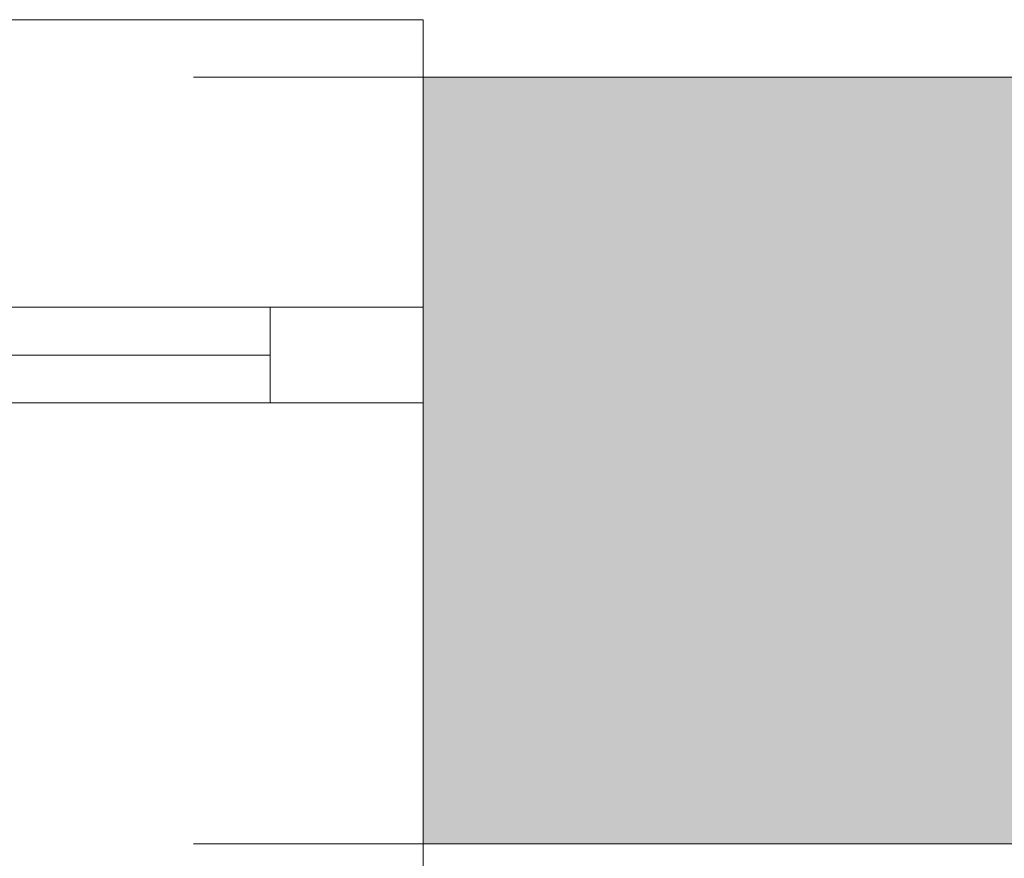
# Model space of a CAD drawing. Header units: millimetres. Extents: x 922208 to 1069538, y -182208 to -99877.
# Tile 106 of 256: x 982476 to 982990, y -160783 to -160345. Entities that reach past the tile are written whole.
import ezdxf

# ---------------------------------------------------------------- set-up
doc = ezdxf.new("R2010")
doc.units = ezdxf.units.MM
doc.header["$MEASUREMENT"] = 0
doc.linetypes.add('HIDDEN', pattern=[20, 10, -10])
doc.linetypes.add('Przerywana', pattern=[240, 120, -120])
for name, color, linetype, lineweight in [('IS_POWRÓT', 5, 'HIDDEN', 30), ('Nowe_220-A Ściany_Nr_pióra__19', 255, 'Continuous', 0), ('Nowe_220-A Ściany_Nr_pióra__23', 7, 'Continuous', 15), ('Nowe_220-A Ściany_Nr_pióra__27', 7, 'Continuous', 25), ('Nowe_220-A Ściany_Nr_pióra__3', 7, 'Continuous', 13)]:
    doc.layers.add(name, color=color, linetype=linetype, lineweight=lineweight)

# ---------------------------------------------------------------- blocks, each defined once
blk = doc.blocks.new('parter01')
at = {"layer": 'Nowe_220-A Ściany_Nr_pióra__19', "linetype": 'Continuous', "lineweight": 0}
blk.add_hatch(color=255, dxfattribs=at).paths.add_polyline_path([(982686.5507, -100690.02075), (982686.5507, -101090.02068), (983086.55064, -101090.02068), (983086.55064, -100690.02075)])
at = {"layer": 'Nowe_220-A Ściany_Nr_pióra__23', "color": 7, "linetype": 'Continuous', "lineweight": 0}
for p, q in [((982606.55073, -100860.02068), (982606.55073, -100810.02068)), ((982606.55073, -100810.02068), (982686.55073, -100810.02068)), ((982686.55073, -100860.02068), (982606.55073, -100860.02068))]:
    blk.add_line(p, q, dxfattribs=at)
at = {"layer": 'Nowe_220-A Ściany_Nr_pióra__27', "color": 7, "linetype": 'Continuous', "lineweight": 0}
for p, q in [((982686.55073, -100690.02068), (982686.55073, -100810.02068)), ((982686.55073, -100690.02068), (982686.55073, -100810.02068)), ((982686.55073, -100810.02068), (982686.55073, -100860.02068)), ((982686.55073, -100810.02068), (982686.55073, -100860.02068)), ((982686.55073, -100810.02068), (982686.55073, -100860.02068)), ((982686.55073, -100860.02068), (982686.55073, -101090.02068)), ((982686.55073, -100860.02068), (982686.55073, -101090.02068))]:
    blk.add_line(p, q, dxfattribs=at)
for points in [[(983086.55073, -100690.02068), (982686.55073, -100690.02068)], [(982686.55073, -101090.02068), (983086.55073, -101090.02068)]]:
    blk.add_lwpolyline(points, dxfattribs=at)
at = {"layer": 'Nowe_220-A Ściany_Nr_pióra__3', "color": 7, "linetype": 'Continuous', "lineweight": 0}
for p, q in [((982686.55073, -100660.02068), (981586.55073, -100660.02068)), ((982686.55073, -100690.02068), (982686.55073, -100660.02068)), ((981666.55073, -100810.02068), (982606.55073, -100810.02068)), ((982606.55073, -100835.02068), (981666.55073, -100835.02068)), ((982606.55073, -100860.02068), (981666.55073, -100860.02068)), ((982686.55073, -101090.02068), (982686.55073, -101120.02068))]:
    blk.add_line(p, q, dxfattribs=at)
at = {"layer": 'Nowe_220-A Ściany_Nr_pióra__3', "color": 7, "linetype": 'Przerywana', "lineweight": 0}
for p, q in [((982686.55073, -100690.02068), (981586.55073, -100690.02068)), ((982686.55073, -101090.02068), (981586.55073, -101090.02068))]:
    blk.add_line(p, q, dxfattribs=at)

msp = doc.modelspace()

# ---------------------------------------------------------------- block references
at = {"layer": 'IS_POWRÓT', "color": 27, "linetype": 'ByBlock', "lineweight": 30}
msp.add_blockref('parter01', (0, -59685.16), dxfattribs=at)

doc.saveas('drawing.dxf')
